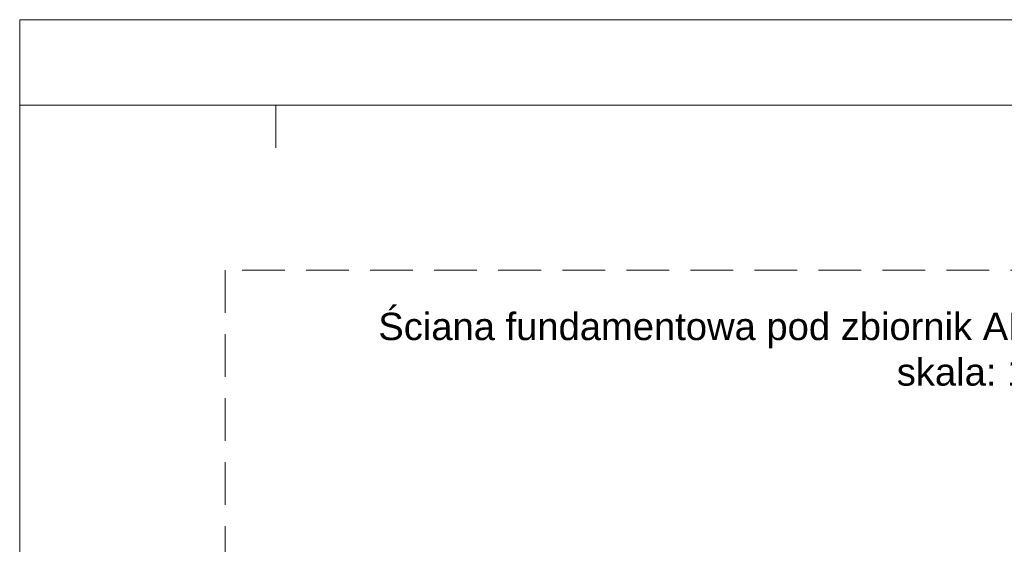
# Model space of a CAD drawing. Header units: millimetres. Extents: x 1814 to 94182, y 11562 to 49454.
# Tile 11 of 143: x 10996 to 11573, y 12739 to 13047. Entities that reach past the tile are written whole.
import ezdxf

# ---------------------------------------------------------------- set-up
doc = ezdxf.new("R2010")
doc.units = ezdxf.units.MM
doc.linetypes.add('DASHED', pattern=[0.75, 0.5, -0.25])
doc.layers.add('opis', color=50, linetype='Continuous')
doc.layers.add('pomoc', color=210, linetype='Continuous', lineweight=9, plot=False)
doc.layers.add('ramka', color=84, linetype='Continuous', lineweight=15)
doc.layers.add('wymiar', color=135, linetype='Continuous', lineweight=9)
doc.styles.add('Opisowy', font='arial.ttf')

msp = doc.modelspace()

# ---------------------------------------------------------------- linework, layer by layer
at = {"layer": 'pomoc'}
msp.add_lwpolyline([(10996.286, 13046.57), (15496.286, 13046.57), (15496.286, 11561.57), (10996.286, 11561.57)], close=True, dxfattribs=at)
at = {"layer": 'ramka', "linetype": 'Continuous'}
msp.add_line((10996.286, 12996.57), (15446.286, 12996.57), dxfattribs=at)
at = {"layer": 'ramka', "linetype": 'DASHED', "ltscale": 50}
msp.add_lwpolyline([(11116.67, 12031.99), (12126.67, 12031.99), (12126.67, 12899.969), (11116.67, 12899.969)], close=True, dxfattribs=at)
at = {"layer": 'wymiar'}
msp.add_line((11146.286, 12971.57), (11146.286, 12996.57), dxfattribs=at)

# ---------------------------------------------------------------- texts
at = {"layer": 'opis', "insert": (11564.129, 12856.251), "char_height": 16, "attachment_point": 5, "style": 'Opisowy'}
msp.add_mtext_dynamic_manual_height_columns('\\A1;Ściana fundamentowa pod zbiornik AD-blue 10m{\\H0.7x;\\S3^ ;} - rysunek zbrojeniowy\\Pskala: 1:50', width=733.73966, gutter_width=160, heights=[69.945], dxfattribs=at)

doc.saveas('drawing.dxf')
